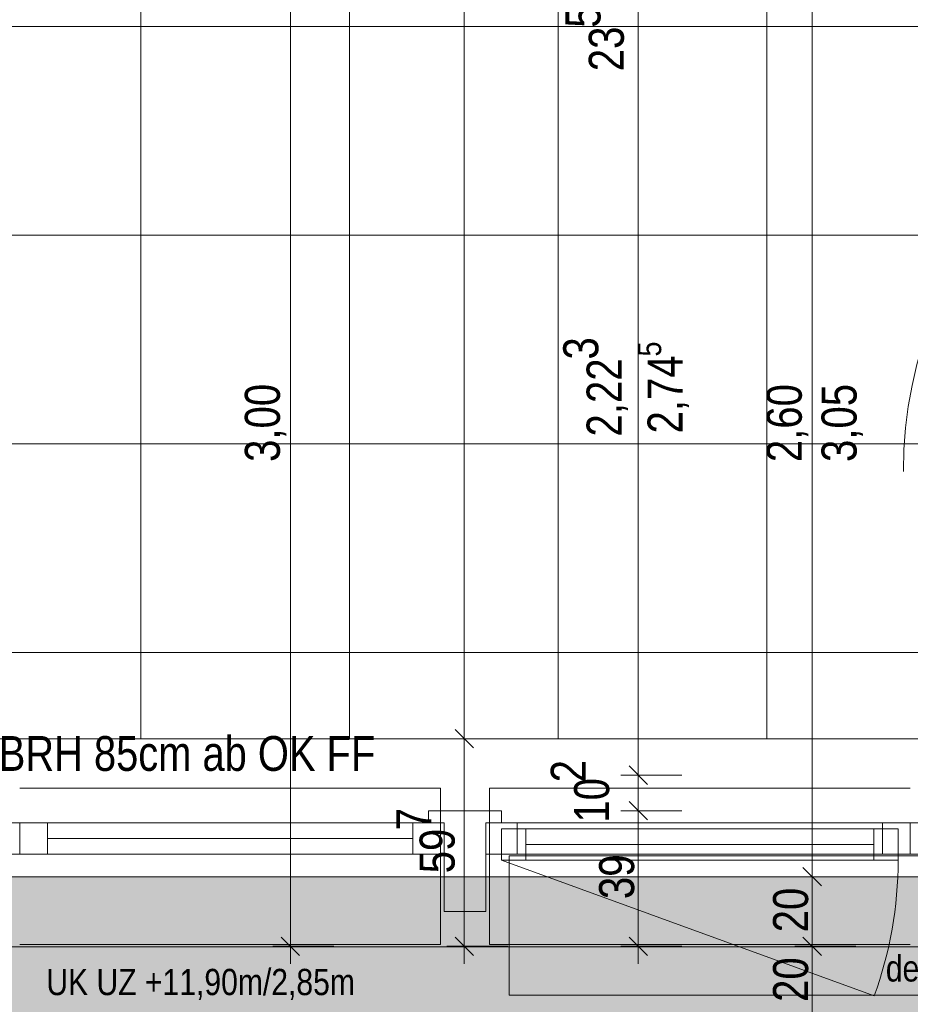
# Model space of a CAD drawing. Extents: x -620 to 300, y 62 to 1112.
# Tile 86 of 95: x -208 to -157, y 771 to 828. Entities that reach past the tile are written whole.
import ezdxf
from ezdxf.lldxf.tags import DXFTag

# ---------------------------------------------------------------- set-up
doc = ezdxf.new("R2010")
doc.units = 0
doc.layers.get('0').update_dxf_attribs({"lineweight": 13})
for name, color, linetype, lineweight, true_color in [('00_Beschriftung UZ', 3, 'Continuous', 13, 0x00ff00), ('30 -33 Aussenwände- 7 Fassade_ Elemente', 7, 'Continuous', 9, 0x00aacc), ('30 -35 Decken- 1 Konstruktion-Träger- Stahlbeton', 7, 'grob-A06G9S5M8I', 13, 0x33aa00), ('70 -76 Bemaßung- 2 Allgemein', 9, 'Continuous', 5, 0x808080), ('iwb_Schraffur_Unterzug', 7, 'Continuous', 5, 0xffffcc)]:
    doc.layers.add(name, color=color, linetype=linetype, lineweight=lineweight, true_color=true_color)
doc.layers.add('60- 61 allgemeine Ausstattung- 4 Terrassen', color=7, linetype='Continuous', lineweight=9)
doc.layers.add('70 -71 Achsen- 1 Gebäudeachsen', color=7, linetype='STRICHPUNKT2-A06G9S5N8I', lineweight=18)
doc.styles.get("Standard").update_dxf_attribs({"font": 'ARIALN.TTF'})
tags = doc.linetypes.add('grob-A06G9S5M8I', pattern=[14, 3, -8, 3]).pattern_tags.tags
tags[8:9] = [DXFTag(74, 4), DXFTag(75, 0), DXFTag(340, '0'), DXFTag(46, 0.0), DXFTag(50, 0.0), DXFTag(44, 0.0), DXFTag(45, 0.0)]
tags[6:7] = [DXFTag(74, 4), DXFTag(75, 0), DXFTag(340, '0'), DXFTag(46, 0.0), DXFTag(50, 0.0), DXFTag(44, 0.0), DXFTag(45, 0.0)]
tags[4:5] = [DXFTag(74, 4), DXFTag(75, 0), DXFTag(340, '0'), DXFTag(46, 0.0), DXFTag(50, 0.0), DXFTag(44, 0.0), DXFTag(45, 0.0)]
tags = doc.linetypes.add('STRICHPUNKT2-A06G9S5N8I', pattern=[12.7, 6.35, -3.175, 0, -3.175]).pattern_tags.tags
tags[10:11] = [DXFTag(74, 4), DXFTag(75, 0), DXFTag(340, '0'), DXFTag(46, 0.0), DXFTag(50, 0.0), DXFTag(44, 0.0), DXFTag(45, 0.0)]
tags[8:9] = [DXFTag(74, 4), DXFTag(75, 0), DXFTag(340, '0'), DXFTag(46, 0.0), DXFTag(50, 0.0), DXFTag(44, 0.0), DXFTag(45, 0.0)]
tags[6:7] = [DXFTag(74, 4), DXFTag(75, 0), DXFTag(340, '0'), DXFTag(46, 0.0), DXFTag(50, 0.0), DXFTag(44, 0.0), DXFTag(45, 0.0)]
tags[4:5] = [DXFTag(74, 4), DXFTag(75, 0), DXFTag(340, '0'), DXFTag(46, 0.0), DXFTag(50, 0.0), DXFTag(44, 0.0), DXFTag(45, 0.0)]

# ---------------------------------------------------------------- blocks, each defined once
blk = doc.blocks.new('Referenz-A06G9S5P8I')
at = {"layer": '00_Beschriftung UZ', "color": 0, "lineweight": -2}
blk.add_solid([(-186.402, 773.145), (-185.07, 770.474), (-183.731, 773.143)], dxfattribs=at)
at = {"layer": '30 -33 Aussenwände- 7 Fassade_ Elemente', "color": 0, "linetype": 'Continuous', "lineweight": -2, "ltscale": 0.13}
for p, q in [((-126.949, 786.414), (-289.149, 786.414)), ((-180.349, 782.274), (-184.549, 782.274)), ((-184.549, 782.274), (-184.549, 781.574)), ((-180.349, 781.574), (-180.349, 782.274)), ((-232.449, 781.574), (-208.049, 781.574)), ((-209.649, 781.574), (-208.049, 781.574)), ((-208.049, 779.774), (-208.049, 781.574)), ((-208.049, 781.574), (-208.049, 779.774)), ((-208.049, 781.574), (-183.649, 781.574)), ((-208.049, 781.574), (-206.449, 781.574)), ((-206.449, 781.574), (-206.449, 779.774)), ((-185.449, 779.774), (-185.449, 781.574)), ((-185.449, 781.574), (-183.649, 781.574)), ((-184.549, 781.574), (-183.649, 781.574)), ((-183.649, 781.574), (-183.649, 776.474)), ((-183.649, 781.574), (-183.649, 779.774)), ((-183.649, 781.574), (-183.649, 779.774)), ((-181.249, 781.574), (-156.849, 781.574)), ((-181.249, 779.774), (-181.249, 781.574)), ((-181.249, 779.774), (-181.249, 781.574)), ((-181.249, 776.474), (-181.249, 781.574)), ((-181.249, 781.574), (-180.349, 781.574)), ((-181.249, 781.574), (-179.449, 781.574)), ((-179.449, 781.574), (-179.449, 779.774)), ((-158.449, 781.574), (-156.849, 781.574)), ((-158.449, 779.774), (-158.449, 781.574)), ((-156.849, 779.774), (-156.849, 781.574)), ((-156.849, 781.574), (-156.849, 779.774)), ((-156.849, 781.574), (-155.249, 781.574)), ((-156.849, 781.574), (-132.449, 781.574)), ((-180.349, 779.424), (-180.349, 781.224)), ((-180.349, 779.424), (-180.349, 781.224)), ((-180.349, 781.224), (-178.949, 781.224)), ((-180.349, 781.224), (-157.549, 781.224)), ((-178.949, 781.224), (-178.949, 779.424)), ((-158.949, 781.224), (-157.549, 781.224)), ((-158.949, 779.424), (-158.949, 781.224)), ((-157.549, 781.224), (-157.549, 779.424)), ((-157.549, 781.224), (-157.549, 779.424)), ((-206.449, 780.674), (-185.449, 780.674)), ((-158.949, 780.324), (-178.949, 780.324)), ((-208.049, 779.774), (-232.449, 779.774)), ((-208.049, 779.774), (-209.649, 779.774)), ((-183.649, 779.774), (-208.049, 779.774)), ((-206.449, 779.774), (-208.049, 779.774)), ((-183.649, 779.774), (-185.449, 779.774)), ((-179.449, 779.774), (-181.249, 779.774)), ((-156.849, 779.774), (-181.249, 779.774)), ((-156.849, 779.774), (-158.449, 779.774)), ((-155.249, 779.774), (-156.849, 779.774)), ((-132.449, 779.774), (-156.849, 779.774)), ((-157.549, 779.424), (-180.349, 779.424)), ((-178.949, 779.424), (-180.349, 779.424)), ((-157.549, 779.424), (-158.949, 779.424)), ((-183.649, 776.474), (-181.249, 776.474))]:
    blk.add_line(p, q, dxfattribs=at)
at = {"layer": '30 -33 Aussenwände- 7 Fassade_ Elemente', "color": 0, "lineweight": -2}
for p, q in [((-208.049, 783.574), (-183.849, 783.574)), ((-183.849, 783.574), (-183.849, 781.574)), ((-181.049, 781.574), (-181.049, 783.574)), ((-181.049, 783.574), (-156.849, 783.574)), ((-208.049, 781.574), (-206.449, 781.574)), ((-208.049, 779.774), (-208.049, 781.574)), ((-206.449, 781.574), (-185.449, 781.574)), ((-206.449, 779.774), (-206.449, 781.574)), ((-185.449, 781.574), (-185.449, 779.774)), ((-183.849, 781.574), (-185.449, 781.574)), ((-183.849, 779.774), (-183.849, 781.574)), ((-181.049, 781.574), (-179.449, 781.574)), ((-181.049, 779.774), (-181.049, 781.574)), ((-179.449, 781.574), (-179.449, 779.774)), ((-179.449, 781.574), (-158.449, 781.574)), ((-156.849, 781.574), (-158.449, 781.574)), ((-158.449, 781.574), (-158.449, 779.774)), ((-180.349, 781.224), (-178.949, 781.224)), ((-180.349, 779.424), (-180.349, 781.224)), ((-178.949, 781.224), (-158.949, 781.224)), ((-178.949, 781.224), (-178.949, 779.424)), ((-158.949, 781.224), (-158.949, 779.424)), ((-158.949, 781.224), (-157.549, 781.224)), ((-157.549, 781.224), (-157.549, 779.424)), ((-185.449, 780.674), (-206.449, 780.674)), ((-178.949, 780.324), (-158.949, 780.324)), ((-206.449, 779.774), (-208.049, 779.774)), ((-185.449, 779.774), (-206.449, 779.774)), ((-185.449, 779.774), (-183.849, 779.774)), ((-183.849, 774.574), (-183.849, 779.774)), ((-179.449, 779.774), (-181.049, 779.774)), ((-181.049, 779.774), (-181.049, 774.574)), ((-158.449, 779.774), (-156.849, 779.774)), ((-178.949, 779.424), (-180.349, 779.424)), ((-158.949, 779.424), (-178.949, 779.424)), ((-157.549, 779.424), (-158.949, 779.424)), ((-208.049, 774.574), (-183.849, 774.574)), ((-181.049, 774.574), (-156.849, 774.574))]:
    blk.add_line(p, q, dxfattribs=at)
at = {"layer": '30 -33 Aussenwände- 7 Fassade_ Elemente', "color": 0, "linetype": 'grob-A06G9S5M8I', "lineweight": -2, "ltscale": 0.13}
for p, q in [((-179.919, 779.674), (-137.919, 779.674)), ((-179.919, 771.674), (-179.919, 779.674)), ((-180.349, 779.424), (-158.924, 771.626)), ((-137.919, 771.674), (-179.919, 771.674))]:
    blk.add_line(p, q, dxfattribs=at)
for centre, major_axis, end_param in [((-132.649, 801.774), (0, 24.6), 1.570796), ((-180.349, 779.424), (21.425, -7.798), 0.349066)]:
    blk.add_ellipse(centre, major_axis=major_axis, ratio=1, start_param=0, end_param=end_param, dxfattribs=at)
at = {"layer": '30 -35 Decken- 1 Konstruktion-Träger- Stahlbeton', "color": 0, "lineweight": -2}
blk.add_line((-129.549, 778.474), (-451.549, 778.474), dxfattribs=at)
at = {"layer": '60- 61 allgemeine Ausstattung- 4 Terrassen', "color": 0, "lineweight": -2}
for p, q in [((-201.089, 786.414), (-201.089, 1004.874)), ((-189.089, 786.414), (-189.089, 1004.874)), ((-177.089, 786.414), (-177.089, 1004.874)), ((-165.089, 786.414), (-165.089, 1004.874)), ((-443.61, 827.374), (-137.489, 827.374)), ((-443.61, 815.374), (-137.489, 815.374)), ((-443.61, 803.374), (-137.489, 803.374)), ((-443.61, 791.374), (-137.489, 791.374)), ((-443.61, 786.414), (-137.489, 786.414))]:
    blk.add_line(p, q, dxfattribs=at)
at = {"layer": '70 -71 Achsen- 1 Gebäudeachsen', "color": 0, "linetype": 'STRICHPUNKT2-A06G9S5N8I', "lineweight": -2, "ltscale": 0.13}
blk.add_line((-538.631, 774.453), (76.533, 774.453), dxfattribs=at)
at = {"layer": '70 -76 Bemaßung- 2 Allgemein', "color": 0, "linetype": 'Continuous', "lineweight": -2, "ltscale": 0.13}
for p, q in [((-182.489, 787.475), (-182.489, 998.414)), ((-192.489, 775.535), (-192.489, 833.414)), ((-172.489, 829.774), (-172.489, 827.714)), ((-172.489, 829.774), (-172.489, 827.714)), ((-162.489, 779.535), (-162.489, 829.414)), ((-172.489, 827.714), (-172.489, 826.653)), ((-172.489, 785.375), (-172.489, 827.714)), ((-182.489, 785.414), (-182.489, 787.475)), ((-182.489, 787.414), (-182.489, 785.354)), ((-181.959, 785.884), (-183.02, 786.945)), ((-183.02, 786.945), (-181.959, 785.884)), ((-172.489, 785.375), (-172.489, 786.435)), ((-179.989, 786.414), (-183.489, 786.414)), ((-179.989, 786.414), (-183.489, 786.414)), ((-182.489, 775.535), (-182.489, 785.354)), ((-172.489, 783.314), (-172.489, 785.375)), ((-172.489, 783.314), (-172.489, 785.375)), ((-171.959, 783.784), (-173.02, 784.845)), ((-171.959, 783.784), (-173.02, 784.845)), ((-169.989, 784.314), (-173.489, 784.314)), ((-169.989, 784.314), (-173.489, 784.314)), ((-172.489, 782.274), (-172.489, 784.314)), ((-172.489, 783.274), (-172.489, 781.214)), ((-172.489, 783.274), (-172.489, 781.214)), ((-173.02, 782.805), (-171.959, 781.744)), ((-173.02, 782.805), (-171.959, 781.744)), ((-169.989, 782.274), (-173.489, 782.274)), ((-169.989, 782.274), (-173.489, 782.274)), ((-172.489, 781.214), (-172.489, 780.153)), ((-172.489, 775.535), (-172.489, 781.214)), ((-162.489, 777.474), (-162.489, 779.535)), ((-162.489, 779.474), (-162.489, 777.414)), ((-161.959, 777.944), (-163.02, 779.005)), ((-163.02, 779.005), (-161.959, 777.944)), ((-159.989, 778.474), (-163.489, 778.474)), ((-159.989, 778.474), (-163.489, 778.474)), ((-162.489, 775.535), (-162.489, 777.414)), ((-192.489, 773.474), (-192.489, 775.535)), ((-182.489, 773.474), (-182.489, 775.535)), ((-172.489, 773.474), (-172.489, 775.535)), ((-162.489, 773.474), (-162.489, 775.535)), ((-162.489, 775.474), (-162.489, 773.414)), ((-191.959, 773.944), (-193.02, 775.005)), ((-181.959, 773.944), (-183.02, 775.005)), ((-171.959, 773.944), (-173.02, 775.005)), ((-161.959, 773.944), (-163.02, 775.005)), ((-163.02, 775.005), (-161.959, 773.944)), ((-189.989, 774.474), (-193.489, 774.474)), ((-179.989, 774.474), (-183.489, 774.474)), ((-169.989, 774.474), (-173.489, 774.474)), ((-159.989, 774.474), (-163.489, 774.474)), ((-159.989, 774.474), (-163.489, 774.474)), ((-162.489, 771.535), (-162.489, 773.414)), ((-162.489, 769.474), (-162.489, 771.535))]:
    blk.add_line(p, q, dxfattribs=at)
at = {"layer": '00_Beschriftung UZ', "color": 0, "linetype": 'ByBlock', "lineweight": -2, "ltscale": 0.13, "insert": (-206.518, 773.178), "char_height": 1.51033, "attachment_point": 1}
blk.add_mtext('{\\fArial Narrow;UK UZ +11,90m/2,85m}', dxfattribs=at)
at = {"layer": '30 -33 Aussenwände- 7 Fassade_ Elemente', "color": 0, "linetype": 'ByBlock', "lineweight": -2, "ltscale": 0.13, "insert": (-209.252, 786.564), "char_height": 2, "attachment_point": 1}
blk.add_mtext('{\\fArial Narrow;BRH 85cm ab OK FF}', dxfattribs=at)
at = {"layer": '30 -33 Aussenwände- 7 Fassade_ Elemente', "color": 0, "linetype": 'Continuous', "lineweight": -2, "ltscale": 0.13, "insert": (-158.257, 773.961), "char_height": 1.51033, "attachment_point": 1}
blk.add_mtext('{\\fArial Narrow;dezentrales Lüftungsgerät}', dxfattribs=at)
at = {"layer": '70 -76 Bemaßung- 2 Allgemein', "color": 0, "linetype": 'Continuous', "lineweight": -2, "ltscale": 0.13, "attachment_point": 1, "rotation": 90}
for s, insert, char_height in [('{\\fArial Narrow;5}', (-176.674, 827.299), 2.01377), ('{\\fArial Narrow;23}', (-175.332, 824.797), 2.01377), ('{\\fArial Narrow;3}', (-176.8, 808.216), 2.01377), ('{\\fArial Narrow;5}', (-172.513, 808.393), 1.34258), ('{\\fArial Narrow;2,74}', (-171.954, 803.967), 2.01377), ('{\\fArial Narrow;2,22}', (-175.458, 803.79), 2.01377), ('{\\fArial Narrow;3,00}', (-195.105, 802.33), 2.01377), ('{\\fArial Narrow;2,60}', (-165.105, 802.315), 2.01377), ('{\\fArial Narrow;3,05}', (-161.952, 802.324), 2.01377), ('{\\fArial Narrow;2}', (-177.518, 783.905), 2.01377), ('{\\fArial Narrow;10}', (-176.176, 781.585), 2.01377), ('{\\fArial Narrow;7}', (-186.401, 781.146), 2.01377), ('{\\fArial Narrow;59}', (-185.059, 778.673), 2.01377), ('{\\fArial Narrow;39}', (-174.74, 777.19), 2.01377), ('{\\fArial Narrow;20}', (-164.74, 775.278), 2.01377), ('{\\fArial Narrow;20}', (-164.74, 771.278), 2.01377)]:
    blk.add_mtext(s, dxfattribs=dict(at, insert=insert, char_height=char_height))
blk = doc.blocks.new('Referenz-A06G9S5R8I')
at = {"layer": 'iwb_Schraffur_Unterzug', "linetype": 'Continuous', "ltscale": 0.13}
for points in [[(-538.631, 778.453), (76.533, 778.453), (76.533, 772.295)], [(-538.631, 778.453), (76.533, 772.295), (-538.631, 774.79)], [(-538.631, 774.79), (76.533, 772.295), (76.533, 770.453)], [(-538.631, 774.79), (76.533, 770.453), (-538.631, 770.453)]]:
    blk.add_solid(points, dxfattribs=at)

msp = doc.modelspace()

# ---------------------------------------------------------------- block references
at = {"color": 8, "lineweight": 13, "ltscale": 0.13, "true_color": 0x808080}
msp.add_blockref('Referenz-A06G9S5P8I', (0, 0), dxfattribs=at)
at = {"color": 8, "lineweight": 25, "ltscale": 0.25, "true_color": 0x808080}
msp.add_blockref('Referenz-A06G9S5R8I', (0, 0), dxfattribs=at)

doc.saveas('drawing.dxf')
